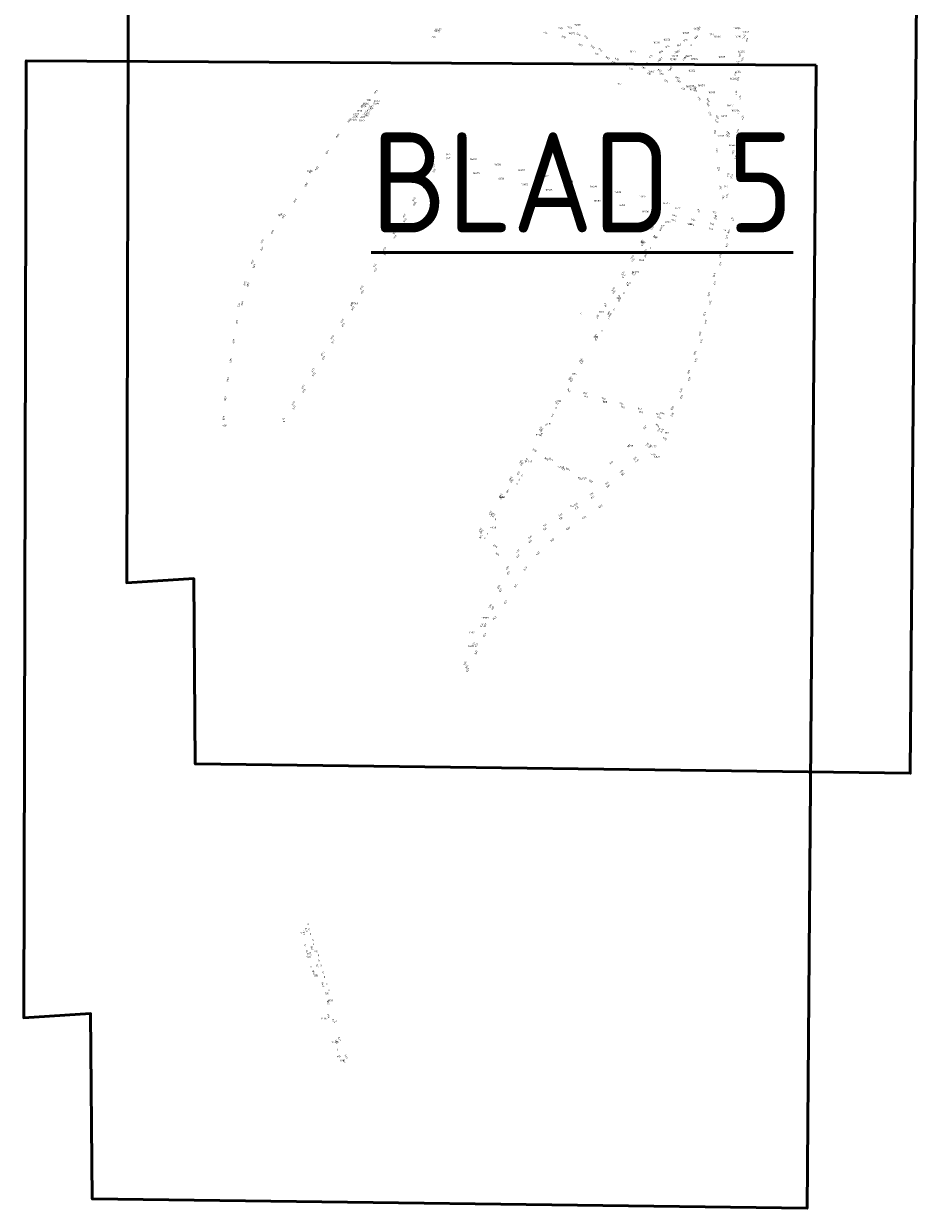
# Model space of a CAD drawing. Header units: metres. Extents: x 0 to 94175, y 0 to 466755.
# Tile 1 of 9: x 90465 to 91361, y 464163 to 465347. Entities that reach past the tile are written whole.
import ezdxf

# ---------------------------------------------------------------- set-up
doc = ezdxf.new("R2010")
doc.units = ezdxf.units.M
for name, color, linetype in [('120060_GRAS_RAND_BEPL_MText', 7, 'CONTINUOUS'), ('120070_GRAS_RAND_VERH_MText', 7, 'CONTINUOUS'), ('141020_OPGAHEESTR_RAND_GRASVERH_MText', 7, 'CONTINUOUS'), ('OEG_CAD_BOOM_NIEUW RHIJNGEEST_2023-0116_MText', 7, 'CONTINUOUS'), ('OEG_CAD_GRAS_NIEUW RHIJNGEEST_2023-0116_MText', 7, 'CONTINUOUS'), ('OEG_CAD_OPGAANDE HEESTER_NIEUW RHIJNGEEST_2023-0116_MText', 7, 'CONTINUOUS')]:
    doc.layers.add(name, color=color, linetype=linetype)
doc.layers.add('Kader_A0', color=4, linetype='CONTINUOUS', lineweight=50)
doc.styles.add('Leiden', font='isocp.shx')

msp = doc.modelspace()

# ---------------------------------------------------------------- linework, layer by layer
at = {"layer": 'Kader_A0', "flags": 128}
for points in [[(91360.8, 465740.4), (91351.7, 464597.8), (90636.8, 464607.2), (90635.2, 464792.5), (90568.2, 464788.2), (90570.8, 465744.8)], [(91257.7, 465305.6), (91248.6, 464163), (90533.8, 464172.4), (90532.1, 464357.7), (90465.2, 464353.4), (90467.7, 465310)]]:
    msp.add_lwpolyline(points, close=True, dxfattribs=at)

# ---------------------------------------------------------------- texts
at = {"layer": '120060_GRAS_RAND_BEPL_MText', "color": 0, "char_height": 1.8, "attachment_point": 8, "style": 'Leiden'}
for s, insert, rotation in [('230', (90986.8, 465337.5), 346.07), ('230', (91004.8, 465333), 338.2725), ('230', (91021.6, 465325), 333.8927), ('230', (91038, 465316), 331.9414), ('217', (91102.9, 465311.3), 40.2788), ('217', (91120.2, 465318.8), 23.4361), ('217', (91126.2, 465311.3), 43.3907), ('230', (91054.6, 465307.6), 334.735), ('230', (91072.2, 465301.1), 347.5359), ('217', (91111.4, 465300.3), 21.9399), ('230', (91090.1, 465296.3), 340.2906), ('230', (91107.3, 465289.1), 335.2627), ('230', (91124.2, 465281.3), 335.2627), ('230', (91139.9, 465271.7), 312.1532), ('230', (91150.6, 465256.7), 295.4747), ('230', (91155.6, 465238.9), 279.1258), ('230', (91157.5, 465220.4), 275.5588), ('230', (91159.3, 465201.8), 275.3372), ('230', (91161, 465183.2), 275.3372)]:
    msp.add_mtext(s, dxfattribs=dict(at, insert=insert, rotation=rotation))
at = {"layer": '120070_GRAS_RAND_VERH_MText', "color": 0, "char_height": 1.8, "attachment_point": 8, "style": 'Leiden'}
for s, insert, rotation in [('589', (91002, 465341.8), 349.3728), ('978', (91010.7, 465342.5), 342.8682), ('589', (91019.4, 465335.7), 325.9035), ('978', (91026.8, 465332.9), 318.1406), ('880', (91138.3, 465332.9), 42.8166), ('978', (91141.3, 465342), 73.1444), ('793', (91186.4, 465333.8), 77.0891), ('589', (91033.6, 465323.4), 318.1398), ('978', (91041.2, 465320.3), 321.3452), ('978', (91109.2, 465323.3), 19.3791), ('880', (91120.8, 465324.8), 19.4909), ('978', (91127.2, 465329.7), 20.0712), ('974', (91189.4, 465330.7), 76.8182), ('589', (91048.7, 465312.2), 332.1052), ('978', (91057.9, 465310.8), 338.8744), ('978', (91092.9, 465313.8), 39.9913), ('880', (91102.9, 465318.1), 28.3682), ('793', (91182.1, 465315.2), 77.1149), ('974', (91184.9, 465311.3), 77.4966), ('589', (91066.3, 465305.5), 346.1824), ('978', (91076.5, 465306.1), 350.2952), ('589', (91084.7, 465302), 347.7362), ('880', (91087.9, 465306.2), 39.9016), ('880', (91100.8, 465299.5), 337.2193), ('589', (91102.5, 465296.1), 339.2289), ('880', (91118.5, 465292.1), 335.118), ('589', (91119.7, 465288.8), 334.4418), ('793', (91177.9, 465296.6), 77.1184), ('974', (91180.6, 465292), 80.2501), ('889', (90817.8, 465278.4), 46.8083), ('880', (91135.4, 465283.3), 325.4267), ('589', (91136, 465279.7), 322.5262), ('793', (91176.6, 465278.3), 276.5989), ('889', (90804.5, 465264.4), 47.2473), ('589', (91148.5, 465266), 300.8239), ('880', (91149, 465270), 304.899), ('974', (91180.8, 465272.9), 277.3194), ('889', (90791.6, 465249.9), 50.2426), ('589', (91157.3, 465249.4), 300.483), ('880', (91158.2, 465253.2), 297.6897), ('793', (91178.9, 465259.4), 277.2299), ('974', (91183.2, 465253.2), 276.8113), ('880', (91169, 465237.3), 317.6625), ('793', (91180.3, 465239.8), 78.8642), ('889', (90779.9, 465234.5), 56.7115), ('589', (91168.5, 465234.3), 320.3035), ('974', (91182.7, 465232.9), 77.1488), ('889', (90769.5, 465218.2), 57.6469), ('955', (90889.8, 465215.8), 12.8657), ('792', (91175.6, 465218.2), 77.5484), ('889', (90759, 465201.9), 57.0122), ('955', (90875.7, 465204.2), 59.3872), ('955', (90890, 465211.8), 7.9498), ('974', (91178.3, 465213.6), 77.4344), ('981', (90752.8, 465198.8), 57.8963), ('955', (90876.5, 465199.8), 59.3974), ('792', (91170.6, 465195.6), 76.8688), ('974', (91174, 465194.2), 77.219), ('889', (90748.4, 465185.6), 57.0315), ('955', (90865.9, 465187.6), 59.3872), ('955', (90866.7, 465183.2), 59.3974), ('889', (90737.2, 465169.7), 54.4934), ('955', (90856.2, 465171.1), 59.3872), ('955', (90856.9, 465166.7), 59.3974), ('792', (91165.5, 465173.1), 77.913), ('974', (91169.6, 465174.9), 77.2201), ('920', (90722.8, 465155.6), 54.3823), ('955', (90846.4, 465154.5), 59.3872), ('944', (91115.9, 465154.5), 348.2), ('971', (91139.2, 465159.7), 294.9973), ('971', (91155.7, 465157.4), 346.7947), ('889', (90725.9, 465154), 53.6958), ('955', (90847.2, 465150.1), 59.3974), ('976', (91093.6, 465145.3), 59.7042), ('944', (91114.8, 465149.7), 347.321), ('944', (91133.5, 465145.5), 347.321), ('944', (91134.6, 465150.3), 347.1839), ('944', (91153.3, 465146), 347.1839), ('971', (91156.4, 465151.4), 347.1423), ('971', (91173, 465151.3), 290.021), ('889', (90714.5, 465138.3), 54.252), ('955', (90836.6, 465138), 59.3872), ('955', (90837.4, 465133.6), 59.3974), ('976', (91094.4, 465142.4), 59.9365), ('960', (91095.8, 465133.5), 308.0198), ('850', (91103.1, 465141.3), 58.5309), ('944', (91152.2, 465141.3), 347.321), ('820', (91169.1, 465133.7), 70.8109), ('819', (91171, 465139.2), 71.9088), ('833', (90704.4, 465129.2), 62.0094), ('889', (90704.3, 465121.9), 61.4353), ('955', (90826.8, 465121.4), 59.3872), ('976', (91084.1, 465129.3), 59.3654), ('976', (91084.9, 465126.4), 59.368), ('865', (91087.6, 465119.2), 59.3993), ('975', (91169.4, 465125.3), 70.6913), ('833', (90694.7, 465108.7), 69.2325), ('955', (90827.6, 465117), 59.3974), ('976', (91074.6, 465113.2), 59.3654), ('976', (91075.4, 465110.3), 59.368), ('865', (91088.3, 465116.4), 59.3062), ('820', (91162.5, 465114.7), 70.7677), ('889', (90696.5, 465104.2), 69.7997), ('955', (90817, 465104.9), 59.3872), ('955', (90817.8, 465100.5), 59.3974), ('976', (91065.1, 465097.2), 59.3654), ('917', (91073.7, 465096.1), 309.0099), ('820', (91156.4, 465095.7), 73.7521), ('975', (91162.8, 465106.6), 70.7862), ('833', (90687.3, 465087.3), 73.4179), ('889', (90690.3, 465085.9), 72.9387), ('976', (91065.9, 465094.3), 59.368), ('878', (91068, 465086.6), 284.2659), ('975', (91157.1, 465087.6), 74.1952), ('873', (90803.9, 465082.7), 59.3907), ('873', (90804.8, 465078.6), 59.407), ('976', (91055.6, 465081.1), 59.3654), ('976', (91056.4, 465078.2), 59.368), ('980', (91060.6, 465073.5), 59.3633), ('820', (91151.1, 465076.4), 76.3327), ('833', (90681.1, 465065.5), 74.2349), ('889', (90684.6, 465067.3), 74.0944), ('873', (90794.2, 465066.2), 59.3907), ('873', (90795.1, 465062), 59.407), ('976', (91045.9, 465065.7), 289.0238), ('980', (91061.8, 465071.5), 59.3166), ('975', (91152.4, 465068.3), 77.9157), ('889', (90679.2, 465048.7), 74.7901), ('873', (90784.4, 465049.7), 59.3907), ('882', (91039.8, 465054.4), 78.4658), ('980', (91051.1, 465057.4), 59.2446), ('980', (91052.3, 465055.4), 60.0323), ('820', (91146.8, 465056.8), 78.1072), ('975', (91148.3, 465048.9), 77.9157), ('873', (90785.3, 465045.5), 59.407), ('820', (91142.5, 465037.2), 76.6019), ('889', (90676, 465029.6), 80.9239), ('873', (90774.6, 465033.2), 59.3907), ('873', (90775.5, 465029), 59.407), ('936', (91037.5, 465034.5), 59.2434), ('936', (91038.7, 465032.3), 59.2251), ('975', (91143.7, 465029.6), 75.4407), ('873', (90764.9, 465016.7), 59.3907), ('873', (90765.8, 465012.5), 59.407), ('820', (91137.3, 465017.8), 71.6734), ('889', (90673, 465010.5), 81.4418), ('864', (91023, 465010.2), 59.2463), ('864', (91024.4, 465008.4), 59.4707), ('975', (91138.3, 465010.5), 73.0962), ('889', (90670.2, 464991.3), 81.925), ('873', (90755.1, 465000.2), 59.3907), ('873', (90756, 464996), 59.3282), ('864', (91012.3, 464992.3), 59.2481), ('864', (91013.7, 464990.3), 59.471), ('820', (91131, 464998.8), 70.4691), ('975', (91131.7, 464991.7), 68.645), ('873', (90745.3, 464983.7), 59.4059), ('873', (90746.2, 464979.5), 59.3282), ('945', (91009.6, 464980.1), 299.3824), ('945', (91026.3, 464976.9), 343.991), ('820', (91123.3, 464980.2), 65.8636), ('889', (90667.7, 464972.1), 83.2355), ('873', (90735.6, 464967.1), 59.4059), ('957', (90997.5, 464967.2), 322.1555), ('945', (91027.4, 464973.5), 344.1315), ('945', (91044.6, 464971.7), 343.991), ('945', (91045.7, 464968.3), 344.1315), ('945', (91062.8, 464966.4), 343.991), ('975', (91123.7, 464973.5), 63.9726), ('873', (90736.4, 464963), 59.3282), ('914', (90994.9, 464955.3), 59.4024), ('945', (91064, 464963.1), 344.1315), ('945', (91081.1, 464961.2), 343.991), ('945', (91082.3, 464957.9), 343.4595), ('945', (91099.4, 464955.9), 343.991), ('966', (91103.7, 464956.8), 343.99), ('820', (91114.4, 464962.3), 59.8244), ('975', (91114.5, 464955.9), 60.2945), ('889', (90666, 464952.8), 81.9238), ('956', (90666.3, 464944.4), 3.4942), ('873', (90726.2, 464950.9), 96.4441), ('874', (90982.7, 464942.1), 59.43), ('922', (91087, 464943), 50.4214), ('994', (91098.2, 464944.9), 313.4344), ('945', (91100.5, 464952.4), 343.0306), ('914', (90983.5, 464935.9), 59.4024), ('874', (90984.2, 464940.7), 59.3696), ('591', (91101.1, 464940.7), 56.5556), ('824', (91104.3, 464940), 54.1868), ('825', (91105.7, 464931.7), 321.9767), ('950', (91108.3, 464937.1), 0.4666), ('829', (90975.5, 464920), 328.5872), ('922', (91070.8, 464924.5), 45.8392), ('591', (91089.6, 464925.8), 50.4744), ('824', (91092.2, 464924.4), 49.2784), ('990', (90963, 464908.7), 59.2374), ('990', (90964.1, 464906.7), 59.3937), ('830', (90968.3, 464910.2), 59.1022), ('829', (90987.5, 464911.3), 329.3915), ('829', (90992.1, 464910.8), 329.4083), ('922', (91053.1, 464907.6), 41.7637), ('591', (91077.1, 464911.8), 46.4911), ('824', (91079.1, 464909.7), 46.2542), ('831', (90960.7, 464897.4), 59.3928), ('829', (91004.2, 464901.4), 329.4555), ('829', (91008.8, 464900.9), 329.3705), ('591', (91063.7, 464898.7), 42.7702), ('821', (91065.1, 464896.2), 41.4299), ('990', (90952.9, 464891.8), 59.4312), ('990', (90954.1, 464889.7), 59.3394), ('829', (91020.9, 464891.6), 329.4555), ('829', (91025.9, 464891.7), 7.1126), ('828', (91031.9, 464889), 327.0067), ('591', (91049, 464887), 35.9685), ('821', (91050.2, 464884.2), 36.6369), ('990', (90942.9, 464874.8), 59.4756), ('990', (90944, 464872.7), 59.462), ('831', (90950.1, 464879.5), 59.3928), ('591', (91033.6, 464876.2), 34.5394), ('821', (91034.6, 464873.1), 34.8173), ('591', (91018, 464865.8), 33.8439), ('821', (91018.7, 464862.5), 34.3323), ('823', (91042.3, 464863.8), 35.3072), ('990', (90932.8, 464857.8), 59.4756), ('990', (90934, 464855.8), 59.462), ('832', (90935.8, 464855.2), 59.0629), ('591', (91002.4, 464855.4), 33.6157), ('821', (91002.8, 464851.9), 33.5809), ('823', (91026.2, 464852.7), 33.489), ('990', (90922.8, 464840.8), 59.4275), ('990', (90923.9, 464838.8), 59.3488), ('591', (90986.8, 464845), 34.3399), ('821', (90986.8, 464841.3), 34.6573), ('823', (91010, 464841.8), 33.9458), ('832', (90923.2, 464834), 59.3658), ('896', (90936.3, 464823.9), 329.425), ('591', (90972.3, 464833.3), 44.2219), ('821', (90972.3, 464829), 45.8606), ('823', (90994.3, 464830.2), 38.9084), ('826', (90938.5, 464816.1), 328.5844), ('591', (90960, 464819.2), 52.6514), ('821', (90960.2, 464814.3), 55.3147), ('823', (90980, 464817.1), 48.5829), ('934', (90949.6, 464802.6), 65.3673), ('823', (90967.6, 464802), 53.5832), ('821', (90950.7, 464797.8), 64.664), ('934', (90941, 464783.6), 65.7224), ('821', (90942.8, 464780.4), 65.9941), ('823', (90958, 464785.1), 62.8169), ('934', (90932.5, 464764.6), 65.9851), ('823', (90947.8, 464768.5), 57.5109), ('821', (90935.1, 464762.9), 66.13), ('823', (90936.7, 464752.4), 48.3378), ('934', (90924.1, 464745.5), 66.2845), ('821', (90927.4, 464745.4), 66.1245), ('823', (90926.9, 464735.7), 62.7149), ('934', (90915.7, 464726.4), 66.2247), ('823', (90918.3, 464718.2), 63.9922), ('822', (90918.8, 464725.7), 67.0717), ('934', (90907.3, 464707.3), 65.8886), ('822', (90909.1, 464704.1), 64.6606), ('823', (90909.9, 464700.6), 63.8849), ('787', (90744.3, 464438.4), 286.9584), ('847', (90747, 464441), 286.5101), ('847', (90752.5, 464422.8), 287.2844), ('848', (90747.9, 464418.5), 289.5708), ('787', (90750.8, 464416.8), 286.715), ('848', (90754.4, 464398.2), 287.2858), ('847', (90758, 464404.6), 286.7578), ('787', (90757.3, 464395.2), 286.715), ('847', (90763.4, 464386.4), 286.4473), ('847', (90768.8, 464368.2), 286.4473), ('786', (90769, 464354.9), 288.3953), ('847', (90774.2, 464350), 286.0064), ('785', (90777.1, 464329.3), 292.791), ('847', (90780, 464331.9), 289.8933), ('915', (90780.5, 464313.8), 12.9261), ('847', (90786.8, 464314.1), 291.5153), ('961', (90784.5, 464309.9), 290.2972)]:
    msp.add_mtext(s, dxfattribs=dict(at, insert=insert, rotation=rotation))
at = {"layer": '141020_OPGAHEESTR_RAND_GRASVERH_MText', "color": 0, "char_height": 1.8, "attachment_point": 8, "style": 'Leiden'}
for insert, rotation in [((91101.3, 465309.8), 46.1397), ((91118.1, 465317.9), 22.8824), ((91127.8, 465313), 46.2973), ((91113, 465302.1), 65.0324)]:
    msp.add_mtext('282', dxfattribs=dict(at, insert=insert, rotation=rotation))
at = {"layer": 'Kader_A0', "insert": (90812.5, 465238.5), "char_height": 100, "width": 413.994, "attachment_point": 1, "style": 'Leiden'}
msp.add_mtext('{\\LBLAD 5}', dxfattribs=at)
at = {"layer": 'OEG_CAD_BOOM_NIEUW RHIJNGEEST_2023-0116_MText', "color": 0, "char_height": 1.8, "style": 'Leiden'}
for s, insert, attachment_point in [('16619', (91015.5, 465345.8), 4), ('11240', (90870.8, 465334), 4), ('9875', (90875.6, 465339.5), 4), ('11452', (90876.7, 465341.2), 4), ('16572', (91010.1, 465337.5), 4), ('16633', (91124, 465337.8), 4), ('16675', (91134.5, 465342.1), 4), ('16660', (91155.4, 465334.3), 4), ('16656', (91175.2, 465342.5), 4), ('16716', (91176.2, 465334.3), 4), ('16662', (91183.9, 465339), 4), ('16692', (91095, 465328.3), 4), ('16670', (91105, 465331.1), 4), ('0', (91131.8, 465325.6), 4), ('16715', (91071.3, 465319.3), 4), ('16436', (91112.9, 465314.9), 4), ('16409', (91126.5, 465315), 4), ('16574', (91132.6, 465311.8), 4), ('16575', (91160, 465313.8), 4), ('16650', (91179.7, 465319.1), 4), ('16421', (91089.9, 465299.4), 4), ('16652', (91130, 465300.1), 4), ('16684', (91175.2, 465299.1), 4), ('16666', (91171.7, 465292.1), 4), ('16539', (91127.4, 465284.5), 4), ('16470', (91131, 465281.5), 4), ('16658', (91139.4, 465285.5), 4), ('16606', (91150, 465278.5), 4), ('1974', (90807.9, 465263.6), 9), ('11216', (90810.2, 465266.2), 9), ('1110', (90812.3, 465269.8), 9), ('8191', (90810.5, 465264.2), 4), ('9294', (90814.6, 465268.3), 1), ('8593', (90815.1, 465269.6), 4), ('16617', (91168.6, 465265.3), 4), ('9293', (90798.4, 465251.4), 6), ('3286', (90799.4, 465253.5), 9), ('6327', (90800.6, 465255.6), 9), ('1990', (90803.6, 465259), 9), ('8021', (90801.4, 465253.7), 4), ('11008', (90803.9, 465256.3), 1), ('1765', (90805.6, 465258.1), 1), ('4931', (90806.8, 465260), 4), ('3384', (90809.1, 465262.4), 4), ('16677', (91161.9, 465254.8), 4), ('16621', (91173, 465260.3), 4), ('13107', (90800.3, 465251.2), 1), ('16589', (91158.9, 465235), 4), ('16644', (91170.1, 465225.7), 4), ('16669', (90911.6, 465211.6), 4), ('16693', (90935.5, 465206.2), 4), ('16579', (90901.2, 465200.7), 4), ('16695', (90914.4, 465197.6), 4), ('16636', (90938.9, 465192.2), 4), ('16657', (90959.7, 465200.6), 4), ('16607', (90983.8, 465195.1), 4), ('16603', (90962.8, 465186.5), 4), ('16668', (90987, 465181), 4), ('16696', (91007.9, 465189.5), 4), ('16694', (91031.6, 465184.4), 4), ('16584', (91011.4, 465176.6), 4), ('16688', (91035.3, 465170), 4), ('16639', (91055.9, 465178.8), 4), ('16594', (91080.8, 465174.3), 4), ('16659', (91059.5, 465165.8), 4), ('16706', (91083.7, 465159.3), 4), ('16573', (91104.4, 465167.7), 4), ('12231', (91116.1, 465162.7), 4), ('8732', (91106.4, 465148.6), 4), ('0', (91091.4, 465123.1), 4), ('0', (91086.1, 465114.1), 4), ('0', (91076.2, 465097.4), 4), ('0', (91070.6, 465088), 4), ('0', (91064.6, 465077.8), 4), ('0', (91055, 465061.3), 4), ('0', (91059.8, 465069.7), 4), ('0', (91022, 465057.4), 4), ('0', (91049.7, 465052.4), 4), ('0', (91042.5, 465040), 4), ('0', (91036.8, 465030.9), 4), ('0', (90996.6, 464963.1), 4), ('0', (90986.6, 464946.2), 4), ('0', (90981.5, 464937.5), 4), ('0', (90957.8, 464887), 4), ('0', (90959.9, 464891.3), 4), ('0', (90963, 464895.4), 4), ('0', (90936.3, 464851.7), 4), ('0', (90928.2, 464837.1), 4), ('0', (90925.7, 464832.9), 4), ('0', (90749.1, 464447), 4), ('0', (90742.1, 464438.4), 4), ('0', (90750, 464441.8), 4), ('0', (90751.3, 464437.3), 4), ('0', (90746, 464425.9), 4), ('0', (90754, 464431.4), 4), ('0', (90754.4, 464427.1), 4), ('0', (90755.5, 464420.1), 4), ('0', (90757.7, 464419.8), 4), ('0', (90759.3, 464415.8), 4), ('0', (90759.6, 464410.6), 4), ('0', (90751.8, 464404.3), 4), ('0', (90753.7, 464399.6), 4), ('0', (90761.9, 464405.6), 4), ('0', (90764, 464398.8), 4), ('0', (90755.8, 464395.2), 4), ('0', (90765.3, 464394.2), 4), ('0', (90767.7, 464387.4), 4), ('0', (90769.5, 464381.1), 4), ('0', (90777.1, 464350), 4), ('0', (90778.2, 464321.8), 4)]:
    msp.add_mtext(s, dxfattribs=dict(at, insert=insert, attachment_point=attachment_point))
at = {"layer": 'OEG_CAD_GRAS_NIEUW RHIJNGEEST_2023-0116_MText', "color": 0, "char_height": 1.8, "attachment_point": 5, "style": 'Leiden'}
for s, insert in [('376', (91153.1, 465336.2)), ('1211', (91180, 465308.5)), ('1744', (91060.9, 465286.9)), ('1848', (90751.2, 465199.6)), ('914', (91167.4, 465184.3)), ('1214', (90721.9, 465156.1)), ('624', (91104.8, 465145)), ('586', (91131.3, 465146.8)), ('15', (91157.3, 465154.8)), ('994', (91097.2, 465133.7)), ('12', (91166.3, 465140.8)), ('1014', (91084.8, 465128.8)), ('1128', (91083.2, 465110.8)), ('14798', (91076.8, 465098.9)), ('14749', (90795.9, 465067.5)), ('1260', (91042.9, 465059.1)), ('257', (91037.7, 465034)), ('1194', (91015.6, 464997.1)), ('298', (91000.2, 464969.7)), ('688', (91046.4, 464969.2)), ('1535', (90989.8, 464947.1)), ('1534', (90979.7, 464936.1)), ('2475', (91071.9, 464925)), ('14122', (91094.8, 464924.4)), ('14959', (90970.3, 464909.4)), ('1436', (91094.5, 464916.5)), ('1389', (91098.3, 464914.2)), ('14966', (91002.3, 464904.2)), ('14961', (90943.5, 464873.9)), ('258', (91013.4, 464864.8)), ('14968', (90934.3, 464843.6)), ('13959', (90926.6, 464753.1)), ('1792', (90913.3, 464738.5)), ('1669', (90912.3, 464725)), ('948', (90750.2, 464414.5)), ('926', (90768.3, 464377.9)), ('1803', (90771.7, 464370.6)), ('14364', (90766.2, 464352.7)), ('14309', (90776.5, 464329)), ('884', (90784.2, 464310.7))]:
    msp.add_mtext(s, dxfattribs=dict(at, insert=insert))
at = {"layer": 'OEG_CAD_OPGAANDE HEESTER_NIEUW RHIJNGEEST_2023-0116_MText', "color": 0, "insert": (91114.7, 465311.5), "char_height": 1.8, "attachment_point": 5, "style": 'Leiden'}
msp.add_mtext('13900', dxfattribs=at)

doc.saveas('drawing.dxf')
